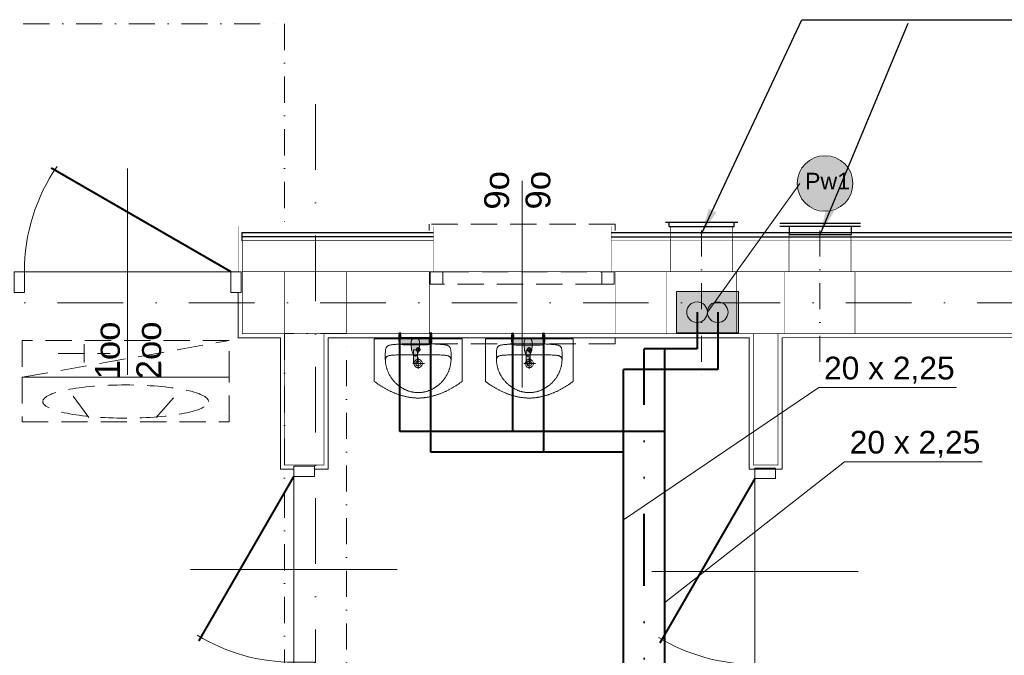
# Model space of a CAD drawing. Extents: x 4615668 to 9294084, y 16339 to 10688993.
# Tile 242 of 256: x 4725240 to 4725716, y 5340802 to 5341110. Entities that reach past the tile are written whole.
import ezdxf
from ezdxf.enums import TextEntityAlignment as Align
from ezdxf.lldxf.tags import DXFTag

# ---------------------------------------------------------------- set-up
doc = ezdxf.new("R2010")
doc.units = 0
doc.header["$MEASUREMENT"] = 0
for name, pattern in [('DASHDOT', [25.4, 12.7, -6.35, 0, -6.35]), ('DASHED', [19.05, 12.7, -6.35]), ('DIVIDE', [1.25, 0.5, -0.25, 0, -0.25, 0, -0.25])]:
    doc.linetypes.add(name, pattern=pattern)
for name, color, linetype, lineweight in [('_T_w-k_Tr_cwc', 31, 'DIVIDE', 40), ('_T_w-k_Tr_cwu', 20, 'DASHDOT', 40), ('_T_w-k_Tr_zw', 150, 'Continuous', 40), ('FLUID-W1W', 7, 'Continuous', 30), ('K-OPISY', 252, 'Continuous', 15), ('Osie', 175, 'DASHDOT', 9), ('Wymiar', 7, 'Continuous', 9), ('WYPOSAŻENIE', 223, 'Continuous', 9)]:
    doc.layers.add(name, color=color, linetype=linetype, lineweight=lineweight)
for name, color, linetype, lineweight, true_color in [('IS_Działka (Widok 2D i 3D)', 7, 'Continuous', 5, 0x000000), ('IS_Odbiornik2', 7, 'Continuous', 5, 0x000000), ('IS_Pion2', 7, 'Continuous', 5, 0x000000), ('IS_Pion_etykieta2', 7, 'Continuous', 5, 0x000000)]:
    doc.layers.add(name, color=color, linetype=linetype, lineweight=lineweight, true_color=true_color)
for name, color, linetype in [('MEBLE', 41, 'Continuous'), ('MURY', 7, 'Continuous'), ('sciany', 1, 'Continuous'), ('STOLARKA', 4, 'Continuous')]:
    doc.layers.add(name, color=color, linetype=linetype)
doc.styles.add('Arial_____', font='arial.ttf')
doc.styles.add('ARIAL_CE', font='arial.ttf', dxfattribs={"height": 15})
doc.styles.add('Simplex', font='simplex.shx')
tags = doc.linetypes.add('DASH', pattern=[15, 10, -5]).pattern_tags.tags
tags[6:7] = [DXFTag(74, 4), DXFTag(75, 0), DXFTag(340, '0'), DXFTag(46, 0.0), DXFTag(50, 0.0), DXFTag(44, 0.0), DXFTag(45, 0.0)]
tags[4:5] = [DXFTag(74, 4), DXFTag(75, 0), DXFTag(340, '0'), DXFTag(46, 0.0), DXFTag(50, 0.0), DXFTag(44, 0.0), DXFTag(45, 0.0)]
doc.dimstyles.new('1do50', dxfattribs={"dimscale": 5, "dimtxt": 2.5, "dimasz": 2.5, "dimexe": 2.5, "dimexo": 0.5, "dimgap": 1, "dimtad": 1, "dimdec": 1, "dimrnd": 0.5, "dimzin": 12, "dimdsep": 46, "dimtxsty": 'Simplex', "dimblk": 'OBLIQUE', "dimcen": 0.5, "dimdle": 2.5, "dimclrd": 256, "dimclre": 256, "dimclrt": 256, "dimadec": 1, "dimazin": 3, "dimtfac": 1, "dimtdec": 1, "dimtix": 1, "dimtmove": 0, "dimatfit": 3, "dimfxl": 0, "dimtolj": 1, "dimtzin": 0, "dimarcsym": 0})

# ---------------------------------------------------------------- blocks, each defined once
blk = doc.blocks.new('G$C61CBF25F')
at = {"layer": 'Osie', "lineweight": 0, "ltscale": 2.5}
for p, q in [((855, 0), (855, 1880)), ((1525, 1780), (204.85, 1780)), ((1525, 1780), (204.85, 1780))]:
    blk.add_line(p, q, dxfattribs=at)
blk = doc.blocks.new('G$C09C456D5')
at = {"layer": 'STOLARKA', "color": 252, "linetype": 'Continuous', "lineweight": 0}
for p, q in [((55, 100), (55, 0)), ((5, 50), (105, 50))]:
    blk.add_line(p, q, dxfattribs=at)
at = {"layer": 'STOLARKA', "color": 252, "linetype": 'Continuous', "lineweight": 0, "const_width": 1}
blk.add_lwpolyline([(105, 50), (17.96, 100.26)], dxfattribs=at)
at = {"layer": 'STOLARKA', "color": 252, "linetype": 'Continuous', "lineweight": 0}
for points in [[(5, 40), (5, 50), (0, 50), (0, 40)], [(105, 40), (105, 50), (110, 50), (110, 40)]]:
    blk.add_lwpolyline(points, close=True, dxfattribs=at)
blk.add_arc((95, 50), 90, 145.462, 180, dxfattribs=at)
blk = doc.blocks.new('G$C8361AC1F')
at = {"layer": 'STOLARKA', "color": 252, "linetype": 'Continuous', "lineweight": 0}
for p, q in [((50, 100), (50, 0)), ((5, 50), (95, 50))]:
    blk.add_line(p, q, dxfattribs=at)
at = {"layer": 'STOLARKA', "color": 252, "linetype": 'Continuous', "lineweight": 0, "const_width": 1}
blk.add_lwpolyline([(95, 50), (15.33, 96)], dxfattribs=at)
at = {"layer": 'STOLARKA', "color": 252, "linetype": 'Continuous', "lineweight": 0}
for points in [[(5, 40), (5, 50), (0, 50), (0, 40)], [(95, 40), (95, 50), (100, 50), (100, 40)]]:
    blk.add_lwpolyline(points, close=True, dxfattribs=at)
blk.add_arc((95, 50), 90, 148.7267, 180, dxfattribs=at)
blk = doc.blocks.new('G$C503E6358')
at = {"layer": 'STOLARKA', "color": 5, "linetype": 'DASHED', "lineweight": 0}
blk.add_line((100, 45), (0, 45), dxfattribs=at)
for points in [[(24, 0), (21, 0), (21, 90), (24, 90)], [(76, 0), (79, 0), (79, 90), (76, 90)]]:
    blk.add_lwpolyline(points, dxfattribs=at)
for points in [[(56, 89.5), (56, 83.5), (50, 83.5), (50, 89.5)], [(56, 83.5), (56, 6.5), (50, 6.5), (50, 83.5)], [(56, 0.5), (56, 6.5), (50, 6.5), (50, 0.5)]]:
    blk.add_lwpolyline(points, close=True, dxfattribs=at)
blk = doc.blocks.new('G$C6E969633')
at = {"layer": 'MURY', "color": 5, "linetype": 'DASH', "lineweight": 0}
blk.add_line((996.68, 1839), (996.68, 1739), dxfattribs=at)
at = {"layer": 'MURY', "linetype": 'DASHDOT', "lineweight": 0}
blk.add_lwpolyline([(729.68, 1815), (729.68, 1915), (881.68, 1915), (881.68, 1815)], dxfattribs=at)
at = {"layer": 'MURY', "lineweight": 0, "ltscale": 40}
for points, const_width in [([(859.18, 1795), (859.18, 1817)], 0.1), ([(859.18, 1817), (1503.68, 1817), (1503.68, 1744.25), (1481.68, 1744.25)], 0.1), ([(859.18, 1816.96), (1503.68, 1816.96), (1503.68, 1744.21), (1481.68, 1744.21)], 0.1), ([(861.18, 1795), (861.18, 1810), (953.66, 1810)], 0.3)]:
    blk.add_lwpolyline(points, dxfattribs=dict(at, const_width=const_width))
at = {"layer": 'MURY', "linetype": 'DASH', "lineweight": 0, "const_width": 0.2}
for points in [[(953.68, 1795), (953.68, 1817)], [(1039.68, 1795), (1039.68, 1816.96)]]:
    blk.add_lwpolyline(points, dxfattribs=at)
at = {"layer": 'MURY', "lineweight": -3, "ltscale": 40}
for points in [[(861.18, 1814), (953.65, 1814)], [(861.18, 1810), (861.18, 1814)], [(861.18, 1812), (953.66, 1812)], [(1039.68, 1813.96), (1500.68, 1813.96), (1500.68, 1745.21), (1481.68, 1745.21)], [(1039.68, 1811.96), (1498.68, 1811.96), (1498.68, 1745.21), (1481.68, 1745.21)]]:
    blk.add_lwpolyline(points, dxfattribs=at)
at = {"layer": 'MURY', "lineweight": 0, "ltscale": 40}
blk.add_lwpolyline([(1039.68, 1809.96, 0.2, 0.2, 0), (1496.68, 1809.96, 0.2, 0.2, 0), (1496.68, 1745.21, 0.2, 0.2, 0), (1481.68, 1745.21, 0.2, 0.2, 0)], format="xyseb", dxfattribs=at)
at = {"layer": 'MURY', "ltscale": 40, "const_width": 0.3}
for points in [[(881.68, 1765), (861.18, 1765), (861.18, 1795), (881.68, 1795)], [(881.68, 1765), (911.68, 1765), (911.68, 1795), (881.68, 1795)], [(911.68, 1765), (1451.68, 1765), (1451.68, 1795), (911.68, 1795)], [(900.68, 1701.37), (900.68, 1765), (881.68, 1765), (881.68, 1701.37)]]:
    blk.add_lwpolyline(points, close=True, dxfattribs=at)
at = {"layer": 'MURY', "linetype": 'DASHDOT', "ltscale": 0.5, "const_width": 0.3}
for points in [[(951.68, 1765), (951.68, 1795)], [(1041.68, 1765), (1041.68, 1795)]]:
    blk.add_lwpolyline(points, dxfattribs=at)
at = {"layer": 'MURY', "lineweight": 0, "ltscale": 40}
for points in [[(859.18, 1785), (859.18, 1763), (879.68, 1763), (879.68, 1699.37), (886.11, 1699.37)], [(896.11, 1699.37), (902.68, 1699.37), (902.68, 1763), (1106.52, 1763), (1106.52, 1699.37), (1122.52, 1699.37), (1122.52, 1763), (1449.68, 1763.13), (1449.68, 1743.25), (1475.68, 1743.25)]]:
    blk.add_lwpolyline(points, dxfattribs=at)
at = {"layer": 'MURY', "linetype": 'DASHDOT', "lineweight": 0}
blk.add_lwpolyline([(881.68, 1255), (911.68, 1255), (911.68, 1765), (881.68, 1765)], close=True, dxfattribs=at)
at = {"layer": 'MURY', "ltscale": 40, "const_width": 0.3}
blk.add_lwpolyline([(1108.52, 1765), (1108.52, 1701.37), (1120.52, 1701.37), (1120.52, 1765)], dxfattribs=at)
at = {"layer": 'MURY', "linetype": 'DASH', "lineweight": 0}
blk.add_lwpolyline([(941.68, 1763), (961.68, 1763)], dxfattribs=at)
at = {"layer": 'MURY', "lineweight": 0, "ltscale": 40}
for name, p in [('G$C61CBF25F', (41.68, 0)), ('G$C09C456D5', (750.68, 1745))]:
    blk.add_blockref(name, p, dxfattribs=at)
at = {"layer": 'MURY', "lineweight": 0, "ltscale": 40, "rotation": 90}
blk.add_blockref('G$C503E6358', (1041.68, 1739), dxfattribs=at)
at = {"layer": 'MURY', "color": 251, "lineweight": 0, "ltscale": 40}
for p, rotation in [((936.11, 1600.87), 90.00000000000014), ((1159.35, 1599.87), 89.9999999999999)]:
    blk.add_blockref('G$C8361AC1F', p, dxfattribs=dict(at, rotation=rotation))
at = {"layer": 'MURY', "char_height": 12, "width": 1777.5174, "attachment_point": 5, "rotation": 90.1544, "style": 'ARIAL_CE'}
for s, insert in [('\\pxi-10,l16.666687,t16.666687;9o\\P9o', (994.47, 1794.43)), ('\\pxi-10,l16.666687,t16.666687;1oo\\P2oo', (806.08, 1716.88))]:
    blk.add_mtext(s, dxfattribs=dict(at, insert=insert))
blk = doc.blocks.new('A$C4989192B')
at = {"layer": 'WYPOSAŻENIE', "linetype": 'Continuous'}
for points in [[(84.92, 16.14), (84.92, 57.32), (42.49, 57.32), (0, 57.32), (0, 16.13), (0.49, 15.75), (0.98, 15.37), (1.48, 15), (1.99, 14.63), (2.5, 14.26), (3.01, 13.89), (3.53, 13.53), (4.05, 13.17), (4.57, 12.82), (5.1, 12.46), (5.63, 12.11), (6.17, 11.77), (6.71, 11.42), (7.26, 11.08), (7.8, 10.75), (8.35, 10.42), (8.91, 10.09), (9.47, 9.76), (10.03, 9.44), (10.59, 9.12), (11.16, 8.81), (11.73, 8.5), (12.31, 8.2), (12.88, 7.9), (13.46, 7.6), (14.05, 7.31), (14.63, 7.02), (15.22, 6.74), (15.81, 6.46), (16.4, 6.19), (17, 5.92), (17.6, 5.66), (18.19, 5.4), (18.8, 5.15), (19.4, 4.9), (20.01, 4.65), (20.61, 4.42), (21.22, 4.18), (21.83, 3.96), (22.45, 3.73), (23.06, 3.52), (23.68, 3.31), (24.29, 3.1), (24.91, 2.9), (25.53, 2.71), (26.15, 2.52), (26.78, 2.34), (27.4, 2.17), (28.02, 2), (28.65, 1.84), (29.27, 1.68), (29.9, 1.53), (30.53, 1.39), (31.16, 1.25), (31.78, 1.12), (32.41, 1), (33.04, 0.88), (33.67, 0.77), (34.3, 0.67), (34.93, 0.57), (35.56, 0.48), (36.19, 0.4), (36.82, 0.33), (37.45, 0.26), (38.07, 0.2), (38.7, 0.15), (39.33, 0.11), (39.96, 0.07), (40.58, 0.04), (41.21, 0.02), (41.84, 0.01), (42.46, 0), (42.46, 0), (43.08, 0.01), (43.71, 0.02), (44.33, 0.04), (44.96, 0.07), (45.59, 0.11), (46.22, 0.15), (46.84, 0.2), (47.47, 0.26), (48.1, 0.33), (48.73, 0.4), (49.36, 0.48), (49.99, 0.57), (50.62, 0.67), (51.25, 0.77), (51.88, 0.88), (52.51, 1), (53.14, 1.12), (53.76, 1.25), (54.39, 1.39), (55.02, 1.53), (55.64, 1.68), (56.27, 1.84), (56.9, 2), (57.52, 2.17), (58.14, 2.34), (58.77, 2.52), (59.39, 2.71), (60.01, 2.91), (60.62, 3.1), (61.24, 3.31), (61.86, 3.52), (62.47, 3.74), (63.09, 3.96), (63.7, 4.19), (64.31, 4.42), (64.91, 4.66), (65.52, 4.9), (66.12, 5.15), (66.72, 5.4), (67.32, 5.66), (67.92, 5.92), (68.52, 6.19), (69.11, 6.47), (69.7, 6.74), (70.29, 7.03), (70.87, 7.31), (71.46, 7.61), (72.04, 7.9), (72.61, 8.2), (73.19, 8.51), (73.76, 8.82), (74.33, 9.13), (74.89, 9.45), (75.45, 9.77), (76.01, 10.09), (76.57, 10.42), (77.12, 10.76), (77.66, 11.09), (78.21, 11.43), (78.75, 11.78), (79.29, 12.12), (79.82, 12.47), (80.35, 12.83), (80.87, 13.18), (81.39, 13.54), (81.91, 13.91), (82.42, 14.27), (82.93, 14.64), (83.44, 15.01), (83.94, 15.39), (84.43, 15.76), (84.92, 16.14), (84.92, 16.14)], [(42.46, 5.31), (41.86, 5.31), (41.26, 5.33), (40.66, 5.36), (40.06, 5.41), (39.47, 5.46), (38.87, 5.53), (38.29, 5.61), (37.7, 5.7), (37.12, 5.8), (36.54, 5.92), (35.96, 6.04), (35.38, 6.18), (34.81, 6.33), (34.25, 6.48), (33.68, 6.65), (33.13, 6.83), (32.57, 7.03), (32.02, 7.23), (31.47, 7.44), (30.93, 7.66), (30.39, 7.89), (29.86, 8.13), (29.33, 8.39), (28.8, 8.65), (28.28, 8.92), (27.77, 9.2), (27.26, 9.49), (26.76, 9.79), (26.26, 10.1), (25.76, 10.41), (25.28, 10.74), (24.79, 11.07), (24.32, 11.42), (23.85, 11.77), (23.38, 12.13), (22.93, 12.5), (22.48, 12.87), (22.03, 13.26), (21.59, 13.65), (21.16, 14.05), (20.74, 14.45), (20.32, 14.87), (19.91, 15.29), (19.51, 15.72), (19.11, 16.16), (18.72, 16.6), (18.34, 17.05), (17.97, 17.51), (17.6, 17.97), (17.24, 18.44), (16.89, 18.92), (16.55, 19.4), (16.22, 19.89), (15.9, 20.38), (15.58, 20.88), (15.27, 21.39), (14.97, 21.9), (14.69, 22.42), (14.41, 22.94), (14.13, 23.46), (13.87, 24), (13.62, 24.53), (13.38, 25.08), (13.14, 25.62), (12.92, 26.17), (12.71, 26.73), (12.5, 27.29), (12.31, 27.85), (12.13, 28.42), (11.95, 28.99), (11.79, 29.57), (11.64, 30.15), (11.5, 30.73), (11.37, 31.32), (11.25, 31.91), (11.14, 32.5), (11.04, 33.1), (10.96, 33.7), (10.89, 34.3), (10.82, 34.9), (10.82, 34.9), (10.75, 35.82), (10.69, 36.67), (10.65, 37.45), (10.63, 38.21), (10.62, 38.95), (10.62, 39.7), (10.61, 40.48), (10.61, 40.48), (10.62, 41.54), (10.63, 42.53), (10.65, 43.45), (10.68, 44.3), (10.73, 45.08), (10.79, 45.81), (10.87, 46.47), (10.97, 47.08), (11.08, 47.64), (11.22, 48.15), (11.38, 48.6), (11.57, 49.02), (11.79, 49.39), (12.03, 49.72), (12.31, 50.02), (12.62, 50.28), (12.96, 50.52), (13.34, 50.72), (13.75, 50.9), (14.21, 51.06), (14.7, 51.2), (15.24, 51.32), (15.83, 51.43), (16.46, 51.53), (17.14, 51.63), (17.86, 51.71), (18.64, 51.8), (18.64, 51.8), (19.37, 51.87), (20.08, 51.94), (20.78, 52), (21.48, 52.06), (22.16, 52.11), (22.84, 52.16), (23.52, 52.2), (24.18, 52.24), (24.85, 52.28), (25.5, 52.31), (26.15, 52.33), (26.8, 52.36), (27.45, 52.38), (28.09, 52.39), (28.73, 52.41), (29.36, 52.42), (30, 52.43), (30.63, 52.43), (31.27, 52.44), (31.9, 52.44), (32.54, 52.44), (33.17, 52.44), (33.81, 52.43), (34.45, 52.43), (35.09, 52.43), (35.73, 52.42), (36.38, 52.42), (37.03, 52.41), (37.69, 52.4), (38.35, 52.4), (39.02, 52.39), (39.69, 52.39), (40.37, 52.38), (41.06, 52.38), (41.76, 52.38), (42.46, 52.38), (42.46, 52.38), (43.16, 52.38), (43.86, 52.38), (44.55, 52.38), (45.23, 52.39), (45.9, 52.39), (46.57, 52.4), (47.23, 52.4), (47.89, 52.41), (48.54, 52.42), (49.19, 52.42), (49.83, 52.43), (50.47, 52.43), (51.11, 52.43), (51.75, 52.44), (52.39, 52.44), (53.02, 52.44), (53.65, 52.44), (54.29, 52.43), (54.92, 52.43), (55.56, 52.42), (56.19, 52.41), (56.83, 52.39), (57.47, 52.38), (58.12, 52.36), (58.77, 52.33), (59.42, 52.31), (60.08, 52.28), (60.74, 52.24), (61.41, 52.2), (62.08, 52.16), (62.76, 52.11), (63.45, 52.06), (64.14, 52), (64.84, 51.94), (65.56, 51.87), (66.28, 51.8), (66.28, 51.8), (67.06, 51.71), (67.79, 51.63), (68.46, 51.53), (69.09, 51.43), (69.68, 51.32), (70.22, 51.2), (70.71, 51.06), (71.17, 50.9), (71.59, 50.72), (71.96, 50.52), (72.31, 50.28), (72.61, 50.02), (72.89, 49.72), (73.13, 49.39), (73.35, 49.02), (73.54, 48.6), (73.7, 48.15), (73.84, 47.64), (73.95, 47.08), (74.05, 46.47), (74.13, 45.81), (74.19, 45.08), (74.24, 44.3), (74.27, 43.45), (74.29, 42.53), (74.3, 41.54), (74.31, 40.48), (74.31, 40.48), (74.31, 39.7), (74.3, 38.95), (74.29, 38.21), (74.27, 37.45), (74.23, 36.67), (74.17, 35.82), (74.1, 34.9), (74.04, 34.3), (73.96, 33.7), (73.88, 33.1), (73.78, 32.5), (73.67, 31.91), (73.55, 31.32), (73.42, 30.73), (73.28, 30.15), (73.13, 29.57), (72.97, 28.99), (72.8, 28.42), (72.61, 27.85), (72.42, 27.29), (72.22, 26.73), (72, 26.17), (71.78, 25.62), (71.54, 25.08), (71.3, 24.53), (71.05, 24), (70.79, 23.46), (70.52, 22.94), (70.24, 22.42), (69.95, 21.9), (69.65, 21.39), (69.34, 20.88), (69.02, 20.38), (68.7, 19.89), (68.37, 19.4), (68.03, 18.92), (67.68, 18.44), (67.32, 17.97), (66.95, 17.51), (66.58, 17.05), (66.2, 16.6), (65.81, 16.16), (65.42, 15.72), (65.01, 15.29), (64.6, 14.87), (64.18, 14.45), (63.76, 14.05), (63.33, 13.65), (62.89, 13.26), (62.45, 12.87), (61.99, 12.5), (61.54, 12.13), (61.07, 11.77), (60.6, 11.42), (60.13, 11.07), (59.65, 10.74), (59.16, 10.41), (58.66, 10.1), (58.17, 9.79), (57.66, 9.49), (57.15, 9.2), (56.64, 8.92), (56.12, 8.65), (55.59, 8.39), (55.06, 8.13), (54.53, 7.89), (53.99, 7.66), (53.45, 7.44), (52.9, 7.23), (52.35, 7.03), (51.8, 6.83), (51.24, 6.65), (50.67, 6.48), (50.11, 6.33), (49.54, 6.18), (48.96, 6.04), (48.39, 5.92), (47.81, 5.8), (47.22, 5.7), (46.64, 5.61), (46.05, 5.53), (45.46, 5.46), (44.86, 5.41), (44.26, 5.36), (43.67, 5.33), (43.06, 5.31), (42.46, 5.31), (42.46, 5.31)], [(42.47, 48.66), (43.19, 48.51), (43.78, 48.12), (44.18, 47.52), (44.33, 46.8), (44.18, 46.08), (43.78, 45.49), (43.19, 45.09), (42.47, 44.94), (41.75, 45.09), (41.16, 45.49), (40.76, 46.08), (40.61, 46.8), (40.76, 47.52), (41.16, 48.12), (41.75, 48.51), (42.47, 48.66)], [(10.67, 37.15), (10.73, 37.57), (10.81, 37.97), (10.91, 38.35), (11.03, 38.71), (11.17, 39.04), (11.35, 39.35), (11.56, 39.64), (11.8, 39.9), (12.09, 40.15), (12.42, 40.38), (12.8, 40.59), (13.24, 40.78), (13.73, 40.95), (14.29, 41.1), (14.92, 41.23), (15.61, 41.35), (16.38, 41.45), (17.23, 41.53), (18.16, 41.6), (19.18, 41.65), (20.29, 41.69), (21.5, 41.71), (22.8, 41.71)], [(22.8, 41.71), (42.46, 41.71)], [(62.12, 41.71), (42.46, 41.71)], [(74.26, 37.15), (74.19, 37.57), (74.11, 37.97), (74.01, 38.35), (73.89, 38.71), (73.75, 39.04), (73.57, 39.35), (73.37, 39.64), (73.12, 39.9), (72.83, 40.15), (72.5, 40.38), (72.12, 40.59), (71.68, 40.78), (71.19, 40.95), (70.63, 41.1), (70, 41.23), (69.31, 41.35), (68.54, 41.45), (67.69, 41.53), (66.76, 41.6), (65.74, 41.65), (64.63, 41.69), (63.43, 41.71), (62.12, 41.71)], [(42.46, 37.45), (43.18, 37.38), (43.85, 37.2), (44.47, 36.9), (45.02, 36.51), (45.5, 36.03), (45.9, 35.47), (46.19, 34.85), (46.38, 34.18), (46.44, 33.47), (46.38, 32.75), (46.19, 32.08), (45.9, 31.46), (45.5, 30.9), (45.02, 30.42), (44.47, 30.03), (43.85, 29.73), (43.18, 29.55), (42.46, 29.49), (41.75, 29.55), (41.07, 29.73), (40.45, 30.03), (39.9, 30.42), (39.42, 30.9), (39.03, 31.46), (38.73, 32.08), (38.54, 32.75), (38.48, 33.47), (38.54, 34.18), (38.73, 34.85), (39.03, 35.47), (39.42, 36.03), (39.9, 36.51), (40.45, 36.9), (41.07, 37.2), (41.75, 37.38), (42.46, 37.45)], [(42.46, 35.91), (43.23, 35.78), (43.9, 35.43), (44.43, 34.91), (44.78, 34.24), (44.9, 33.47), (44.78, 32.7), (44.43, 32.03), (43.9, 31.5), (43.23, 31.15), (42.46, 31.02), (41.69, 31.15), (41.02, 31.5), (40.49, 32.03), (40.14, 32.7), (40.02, 33.47), (40.14, 34.24), (40.49, 34.91), (41.02, 35.43), (41.69, 35.78), (42.46, 35.91)]]:
    blk.add_lwpolyline(points, dxfattribs=at)
at = {"layer": 'WYPOSAŻENIE', "linetype": 'DASHDOT'}
for points in [[(42.46, 44.08), (42.46, 49.29)], [(39.78, 46.71), (45.15, 46.71)], [(42.46, 28.26), (42.46, 39.4)], [(47.64, 33.44), (36.31, 33.44)]]:
    blk.add_lwpolyline(points, dxfattribs=at)
blk = doc.blocks.new('G$CFC3014FB')
at = {"layer": 'MEBLE', "linetype": 'Continuous', "lineweight": 0, "xscale": -0.5, "yscale": 0.5, "zscale": 0.5, "rotation": 359.9999999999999}
for p in [(64.93, 1100.93), (118.69, 1100.93)]:
    blk.add_blockref('A$C4989192B', p, dxfattribs=at)
blk = doc.blocks.new('G$C0AA5E32D')
at = {"layer": 'WYPOSAŻENIE', "linetype": 'DASHED', "extrusion": (4.00469e-14, 5.36968e-12, -1)}
for p, q in [((0, 21.54, -14), (100.28, 39.28, -14)), ((0, 21.54, -42), (100.28, 39.28, -42)), ((30.08, 37.54, -42), (30.08, 28.67, -42)), ((17.55, 33.11, -42), (42.62, 33.11, -42)), ((32.26, 2.1, -28), (21.72, 16.38, -28)), ((64.86, 2.1, -28), (77.45, 16.38, -28))]:
    blk.add_line(p, q, dxfattribs=at)
at = {"layer": 'WYPOSAŻENIE', "linetype": 'DASHED'}
for points in [[(0, 21.54), (100.28, 21.54), (100.28, 39.28), (0, 39.28)], [(0, 0), (100.28, 0), (100.28, 21.54), (0, 21.54)]]:
    blk.add_lwpolyline(points, close=True, dxfattribs=at)
at = {"layer": 'WYPOSAŻENIE', "linetype": 'DASHED', "extrusion": (4.00469e-14, 5.36968e-12, -1)}
blk.add_ellipse((50.14, 9.78, -28), major_axis=(40.11, 0), ratio=0.200306, dxfattribs=at)
at = {"layer": 'WYPOSAŻENIE', "linetype": 'DASHED'}
for points in [[(99.17, 2.79, -28), (99.17, 2.79, -26.2), (99.17, 2.79, -26.2), (99.17, 2.79, -28)], [(99.25, 0, -27.99), (99.25, 0, -0.01), (99.26, 0), (99.26, 0, -28)]]:
    blk.add_3dface(points, dxfattribs=at)
blk = doc.blocks.new('*U15086')
at = {"color": 1, "linetype": 'Continuous', "lineweight": -2}
for p, q in [((0, 157.5), (0, 0)), ((0, 0), (0, -157.5))]:
    blk.add_line(p, q, dxfattribs=at)
at = {"color": 0, "linetype": 'ByBlock', "lineweight": -2}
for p, q in [((0, 157.5), (18, 157.5)), ((18, -175), (18, 175)), ((0, -157.5), (18, -157.5))]:
    blk.add_line(p, q, dxfattribs=at)
blk = doc.blocks.new('*U15087')
at = {"color": 0, "linetype": 'ByBlock', "lineweight": -2}
for p, q in [((-15, -195), (-15, 195)), ((0, -195), (0, 195)), ((0, 150), (40, 150)), ((40, -150), (40, 150)), ((0, -150), (40, -150))]:
    blk.add_line(p, q, dxfattribs=at)
blk = doc.blocks.new('_Oblique')
at = {"color": 0, "linetype": 'ByBlock', "lineweight": -2}
blk.add_line((-0.5, -0.5), (0.5, 0.5), dxfattribs=at)
blk = doc.blocks.new('4_SANInstalationLeafType_BateriaCzerpalna_33a3f624-7df7-4a8a-bb20-fb8874f6f32e_ExportItemXref')
at = {"layer": 'IS_Odbiornik2', "lineweight": 50, "true_color": 0xffffff, "transparency": 33554687}
for points in [[(-0.08, 0.055), (-0.07, 0.055), (-0.07, 0.07), (-0.08, 0.07)], [(0.07, 0.055), (0.08, 0.055), (0.08, 0.07), (0.07, 0.07)], [(-0.01, -0.07), (0.01, -0.07), (0.01, -0.005), (-0.01, -0.005)]]:
    blk.add_hatch(color=7, dxfattribs=at).paths.add_polyline_path(points)
h = blk.add_hatch(color=7, dxfattribs=at)
edge = h.paths.add_edge_path(flags=0)
edge.add_spline(control_points=[(-0.08, 0.04), (-0.08, 0.025), (-0.07, 0.02), (-0.06, 0.02), (-0.03, 0.02), (0.03, 0.02), (0.06, 0.02), (0.075, 0.02), (0.08, 0.025), (0.08, 0.04), (0.08, 0.05), (0.08, 0.055), (0.08, 0.055), (0.045, 0.055), (-0.045, 0.055), (-0.08, 0.055), (-0.08, 0.055), (-0.08, 0.05), (-0.08, 0.04)], knot_values=[-6, -6, -6, -6, -5, -5, -5, -4, -4, -4, -3, -3, -3, -2, -2, -2, -1, -1, -1, 0, 0, 0, 0], weights=[1, 1, 1, 1, 1, 1, 1, 1, 1, 1, 1, 1, 1, 1, 1, 1, 1, 1, 1], degree=3, periodic=0)
h = blk.add_hatch(color=7, dxfattribs=at)
edge = h.paths.add_edge_path(flags=0)
edge.add_spline(control_points=[(0, 0.055), (-0.01, 0.055), (-0.02, 0.045), (-0.02, 0.035), (-0.02, 0.03), (-0.02, 0.02), (-0.02, 0.015), (-0.02, -0.01), (-0.01, -0.035), (0, -0.035), (0.01, -0.035), (0.02, -0.01), (0.02, 0.015), (0.02, 0.025), (0.02, 0.03), (0.02, 0.035), (0.02, 0.045), (0.01, 0.055), (0, 0.055)], knot_values=[-6, -6, -6, -6, -5, -5, -5, -4, -4, -4, -3, -3, -3, -2, -2, -2, -1, -1, -1, 0, 0, 0, 0], weights=[1, 1, 1, 1, 1, 1, 1, 1, 1, 1, 1, 1, 1, 1, 1, 1, 1, 1, 1], degree=3, periodic=0)
at = {"layer": 'IS_Odbiornik2', "lineweight": -2, "extrusion": (0, 0, -1)}
for points in [[(0.08, 0.055), (0.08, 0.07), (0.07, 0.07), (0.07, 0.055)], [(-0.07, 0.055), (-0.07, 0.07), (-0.08, 0.07), (-0.08, 0.055)]]:
    blk.add_lwpolyline(points, close=True, dxfattribs=at)
at = {"layer": 'IS_Odbiornik2', "lineweight": -2}
blk.add_lwpolyline([(-0.01, -0.07), (0.01, -0.07), (0.01, -0.005), (-0.01, -0.005)], close=True, dxfattribs=at)
for points in [[(-0.08, 0.04), (-0.08, 0.05), (-0.08, 0.055), (-0.08, 0.055), (-0.045, 0.055), (0.045, 0.055), (0.08, 0.055), (0.08, 0.055), (0.08, 0.05), (0.08, 0.04), (0.08, 0.025), (0.075, 0.02), (0.06, 0.02), (0.03, 0.02), (-0.03, 0.02), (-0.06, 0.02), (-0.07, 0.02), (-0.08, 0.025), (-0.08, 0.04)], [(0, 0.055), (0.01, 0.055), (0.02, 0.045), (0.02, 0.035), (0.02, 0.03), (0.02, 0.025), (0.02, 0.015), (0.02, -0.01), (0.01, -0.035), (0, -0.035), (-0.01, -0.035), (-0.02, -0.01), (-0.02, 0.015), (-0.02, 0.02), (-0.02, 0.03), (-0.02, 0.035), (-0.02, 0.045), (-0.01, 0.055), (0, 0.055)]]:
    blk.add_open_spline(points, degree=3, knots=[0, 0, 0, 0, 1, 1, 1, 2, 2, 2, 3, 3, 3, 4, 4, 4, 5, 5, 5, 6, 6, 6, 6], dxfattribs=at)
blk = doc.blocks.new('G$CB19A1CD5')
at = {"layer": 'IS_Pion2', "true_color": 0xffffff, "transparency": 33554687}
blk.add_hatch(color=7, dxfattribs=at).paths.add_polyline_path([(301.97, 1099.88), (331.97, 1099.88), (331.97, 1119.88), (301.97, 1119.88)])
at = {"layer": 'IS_Pion_etykieta2', "lineweight": 50, "true_color": 0xffffff, "transparency": 33554687}
blk.add_hatch(color=7, dxfattribs=at).paths.add_polyline_path([(387.4, 1172.21), (385.59, 1178.95), (380.67, 1183.87), (373.93, 1185.68), (367.2, 1183.87), (362.27, 1178.95), (360.47, 1172.21), (362.27, 1165.48), (367.2, 1160.55), (373.93, 1158.75), (380.67, 1160.55), (385.59, 1165.48)])
at = {"layer": '_T_w-k_Tr_cwc', "ltscale": 70}
for p in [(296.39, 1092.09), (286.39, 889.61)]:
    blk.add_line(p, (286.39, 1092.09), dxfattribs=at)
at = {"layer": '_T_w-k_Tr_cwu', "ltscale": 70}
for p, q in [((311.97, 1109.88), (311.97, 1092.09)), ((168.14, 1052.1), (168.14, 1100.08)), ((168.14, 1100.08), (168.14, 1100.08)), ((168.14, 1100.08), (168.14, 1099.08)), ((222.71, 1099.9), (222.71, 1099.9)), ((222.71, 1098.9), (222.71, 1099.9)), ((222.71, 1099.9), (222.71, 1052.1)), ((311.97, 1092.09), (296.39, 1092.09)), ((296.39, 1052.1), (296.39, 1092.09)), ((222.71, 1052.1), (168.14, 1052.1)), ((296.39, 1052.1), (222.71, 1052.1)), ((296.39, 884.01), (296.39, 1052.1))]:
    blk.add_line(p, q, dxfattribs=at)
at = {"layer": '_T_w-k_Tr_zw'}
for p, q in [((321.97, 1109.88), (321.97, 1082.09)), ((183.14, 1100.08), (183.14, 1099.08)), ((183.14, 1042.1), (183.14, 1100.08)), ((183.14, 1100.08), (183.14, 1100.08)), ((237.71, 1098.9), (237.71, 1099.9)), ((237.71, 1099.9), (237.71, 1042.1)), ((237.71, 1099.9), (237.71, 1099.9)), ((321.97, 1082.09), (276.39, 1082.09)), ((276.39, 1042.1), (276.39, 1082.09)), ((237.71, 1042.1), (183.14, 1042.1)), ((276.39, 1042.1), (237.71, 1042.1)), ((276.39, 899.06), (276.39, 1042.1))]:
    blk.add_line(p, q, dxfattribs=at)
at = {"layer": 'IS_Działka (Widok 2D i 3D)', "color": 6}
for p, q in [((276.39, 1009.29), (370.94, 1073.33)), ((370.94, 1073.33), (437.49, 1073.33)), ((296.39, 969.33), (383.38, 1037.43)), ((383.38, 1037.43), (449.94, 1037.43))]:
    blk.add_line(p, q, dxfattribs=at)
at = {"layer": 'IS_Pion2'}
blk.add_lwpolyline([(301.97, 1099.88), (331.97, 1099.88), (331.97, 1119.88), (301.97, 1119.88)], close=True, dxfattribs=at)
for centre in [(311.97, 1109.88), (321.97, 1109.88)]:
    blk.add_circle(centre, 5, dxfattribs=at)
at = {"layer": 'IS_Pion_etykieta2'}
blk.add_line((316.97, 1109.88), (361.76, 1172.21), dxfattribs=at)
blk.add_circle((373.93, 1172.21), 13.46, dxfattribs=at)
at = {"layer": 'IS_Odbiornik2', "xscale": 100, "yscale": 100, "zscale": 100}
for p in [(175.64, 1092.08), (230.21, 1091.9)]:
    blk.add_blockref('4_SANInstalationLeafType_BateriaCzerpalna_33a3f624-7df7-4a8a-bb20-fb8874f6f32e_ExportItemXref', p, dxfattribs=at)
at = {"layer": 'IS_Działka (Widok 2D i 3D)', "color": 6, "style": 'Arial_____'}
for p in [(373.44, 1088.33), (385.88, 1052.43)]:
    blk.add_text('20 x 2,25', height=11, dxfattribs=at).set_placement(p, align=Align.TOP_LEFT)
at = {"layer": 'IS_Pion_etykieta2', "style": 'Arial_____'}
blk.add_text('Pw1', height=8, dxfattribs=at).set_placement((364.26, 1177.37), align=Align.TOP_LEFT)

msp = doc.modelspace()

# ---------------------------------------------------------------- linework, layer by layer
at = {"layer": 'sciany', "color": 0, "linetype": 'DASHDOT', "ltscale": 0.5, "const_width": 0.3}
for points in [[(4725554.83, 5340987.56), (4725584.83, 5340987.56), (4725584.83, 5341009.52), (4725554.83, 5341009.52)], [(4725612.12, 5340987.56), (4725642.12, 5340987.56), (4725642.12, 5341009.52), (4725612.12, 5341009.52)], [(4725552.83, 5340957.56), (4725586.83, 5340957.56), (4725586.83, 5340987.56), (4725552.83, 5340987.56)], [(4725610.12, 5340957.56), (4725644.12, 5340957.56), (4725644.12, 5340987.56), (4725610.12, 5340987.56)]]:
    msp.add_lwpolyline(points, close=True, dxfattribs=at)
at = {"layer": 'Wymiar', "linetype": 'DASHDOT', "lineweight": 0}
for p, q in [((4725569.83, 5341007.56), (4725569.83, 5340931.16)), ((4725627.12, 5341007.56), (4725627.12, 5340931.16))]:
    msp.add_line(p, q, dxfattribs=at)

# ---------------------------------------------------------------- block references
msp.add_blockref('G$CB19A1CD5', (4725255.65, 5339858.08))
at = {"layer": 'FLUID-W1W', "color": 202, "linetype": 'Continuous', "xscale": 0.1, "yscale": 0.1, "zscale": 0.1}
for name, p, rotation in [('*U15086', (4725569.83, 5341009.52), 89.99999999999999), ('*U15087', (4725627.22, 5341009.56), 269.9999999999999)]:
    msp.add_blockref(name, p, dxfattribs=dict(at, rotation=rotation))
at = {"layer": 'Wymiar', "lineweight": 0, "ltscale": 40}
for name, p in [('G$C6E969633', (4724486.31, 5339192.56)), ('G$CFC3014FB', (4725388.93, 5339825.45))]:
    msp.add_blockref(name, p, dxfattribs=at)
at = {"layer": 'Wymiar', "color": 3, "lineweight": 0}
msp.add_blockref('G$C0AA5E32D', (4725240.87, 5340914.91, 28), dxfattribs=at)

# ---------------------------------------------------------------- leaders
at = {"layer": 'K-OPISY', "annotation_type": 0, "has_hookline": 1, "hookline_direction": 0, "text_width": 278.71}
msp.add_leader([(4725569.83, 5341005.88), (4725618.32, 5341109.6), (4725630.82, 5341109.6)], dimstyle='1do50', override={"dimgap": 1, "dimtad": 1}, dxfattribs=at)
at = {"layer": 'K-OPISY'}
msp.add_leader([(4725627.3, 5341005.96), (4725669.79, 5341107.92)], dimstyle='1do50', override={"dimgap": 1, "dimtad": 1}, dxfattribs=at)

doc.saveas('drawing.dxf')
